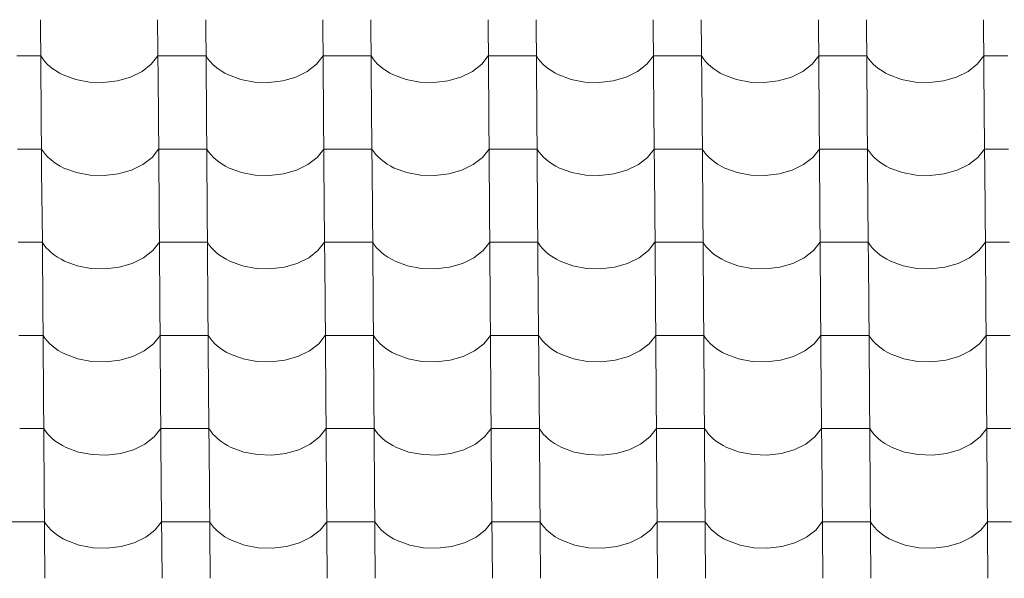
# Model space of a CAD drawing. Header units: millimetres. Extents: x -27785 to 104762, y -947 to 11132.
# Tile 99 of 146: x -9172 to -8189, y 9736 to 10293. Entities that reach past the tile are written whole.
import ezdxf

# ---------------------------------------------------------------- set-up
doc = ezdxf.new("R2010")
doc.units = ezdxf.units.MM
doc.header["$MEASUREMENT"] = 0
doc.layers.add('POHLED JIŽNÍ_1_Bourané_Výplně - Povrchové', color=7, linetype='Continuous')
doc.layers.add('POHLED JIŽNÍ_1_Konstrukce - nosné', color=7, linetype='Continuous')

# ---------------------------------------------------------------- blocks, each defined once
blk = doc.blocks.new('*X2', base_point=(-29303.7, -27473.93))
at = {"layer": 'POHLED JIŽNÍ_1_Bourané_Výplně - Povrchové', "color": 7, "linetype": 'Continuous', "lineweight": 13}
for p, q in [((-9151.29, 10293.42), (-9150.57, 10200.75)), ((-9034.33, 10293.42), (-9033.61, 10200.75)), ((-8986.29, 10293.42), (-8985.57, 10200.75)), ((-8869.33, 10293.42), (-8868.61, 10200.75)), ((-8821.3, 10293.42), (-8820.58, 10200.75)), ((-8704.34, 10293.42), (-8703.62, 10200.75)), ((-8656.3, 10293.42), (-8655.58, 10200.75)), ((-8539.34, 10293.42), (-8538.62, 10200.75)), ((-8491.31, 10293.42), (-8490.59, 10200.75)), ((-8374.34, 10293.42), (-8373.62, 10200.75)), ((-8326.31, 10293.42), (-8325.59, 10200.75)), ((-8209.35, 10293.42), (-8208.63, 10200.75)), ((-9151.01, 10257.27), (-9175.03, 10257.27)), ((-9151.01, 10257.27), (-9149.16, 10254.47)), ((-9149.16, 10254.47), (-9147.02, 10251.78)), ((-9147.02, 10251.78), (-9144.59, 10249.19)), ((-9144.59, 10249.19), (-9141.89, 10246.73)), ((-9049.9, 10241.71), (-9040.65, 10248.88)), ((-9040.65, 10248.88), (-9034.05, 10257.27)), ((-9010.03, 10257.27), (-9034.05, 10257.27)), ((-8986.01, 10257.27), (-9010.03, 10257.27)), ((-8986.01, 10257.27), (-8984.17, 10254.47)), ((-8984.17, 10254.47), (-8982.03, 10251.78)), ((-8982.03, 10251.78), (-8979.6, 10249.19)), ((-8979.6, 10249.19), (-8976.9, 10246.73)), ((-8884.91, 10241.71), (-8875.65, 10248.88)), ((-8875.65, 10248.88), (-8869.05, 10257.27)), ((-8845.03, 10257.27), (-8869.05, 10257.27)), ((-8821.02, 10257.27), (-8845.03, 10257.27)), ((-8821.02, 10257.27), (-8819.17, 10254.47)), ((-8819.17, 10254.47), (-8817.03, 10251.78)), ((-8817.03, 10251.78), (-8814.6, 10249.19)), ((-8814.6, 10249.19), (-8811.9, 10246.73)), ((-8719.91, 10241.71), (-8710.66, 10248.88)), ((-8710.66, 10248.88), (-8704.06, 10257.27)), ((-8680.04, 10257.27), (-8704.06, 10257.27)), ((-8656.02, 10257.27), (-8680.04, 10257.27)), ((-8656.02, 10257.27), (-8654.18, 10254.47)), ((-8654.18, 10254.47), (-8652.03, 10251.78)), ((-8652.03, 10251.78), (-8649.61, 10249.19)), ((-8649.61, 10249.19), (-8646.91, 10246.73)), ((-8554.92, 10241.71), (-8545.66, 10248.88)), ((-8545.66, 10248.88), (-8539.06, 10257.27)), ((-8515.04, 10257.27), (-8539.06, 10257.27)), ((-8491.03, 10257.27), (-8515.04, 10257.27)), ((-8491.03, 10257.27), (-8489.18, 10254.47)), ((-8489.18, 10254.47), (-8487.04, 10251.78)), ((-8487.04, 10251.78), (-8484.61, 10249.19)), ((-8484.61, 10249.19), (-8481.91, 10246.73)), ((-8389.92, 10241.71), (-8380.67, 10248.88)), ((-8380.67, 10248.88), (-8374.06, 10257.27)), ((-8350.05, 10257.27), (-8374.06, 10257.27)), ((-8326.03, 10257.27), (-8350.05, 10257.27)), ((-8326.03, 10257.27), (-8324.18, 10254.47)), ((-8324.18, 10254.47), (-8322.04, 10251.78)), ((-8322.04, 10251.78), (-8319.61, 10249.19)), ((-8319.61, 10249.19), (-8316.91, 10246.73)), ((-8224.92, 10241.71), (-8215.67, 10248.88)), ((-8215.67, 10248.88), (-8209.07, 10257.27)), ((-8185.05, 10257.27), (-8209.07, 10257.27)), ((-9141.89, 10246.73), (-9138.93, 10244.4)), ((-9138.93, 10244.4), (-9135.73, 10242.22)), ((-9135.73, 10242.22), (-9132.31, 10240.2)), ((-9132.31, 10240.2), (-9128.67, 10238.35)), ((-9128.67, 10238.35), (-9116.19, 10233.78)), ((-9061.34, 10236.12), (-9049.9, 10241.71)), ((-8976.9, 10246.73), (-8973.94, 10244.4)), ((-8973.94, 10244.4), (-8970.74, 10242.22)), ((-8970.74, 10242.22), (-8967.31, 10240.2)), ((-8967.31, 10240.2), (-8963.67, 10238.35)), ((-8963.67, 10238.35), (-8951.19, 10233.78)), ((-8896.34, 10236.12), (-8884.91, 10241.71)), ((-8811.9, 10246.73), (-8808.94, 10244.4)), ((-8808.94, 10244.4), (-8805.74, 10242.22)), ((-8805.74, 10242.22), (-8802.31, 10240.2)), ((-8802.31, 10240.2), (-8798.68, 10238.35)), ((-8798.68, 10238.35), (-8786.2, 10233.78)), ((-8731.35, 10236.12), (-8719.91, 10241.71)), ((-8646.91, 10246.73), (-8643.95, 10244.4)), ((-8643.95, 10244.4), (-8640.75, 10242.22)), ((-8640.75, 10242.22), (-8637.32, 10240.2)), ((-8637.32, 10240.2), (-8633.68, 10238.35)), ((-8633.68, 10238.35), (-8621.2, 10233.78)), ((-8566.35, 10236.12), (-8554.92, 10241.71)), ((-8481.91, 10246.73), (-8478.95, 10244.4)), ((-8478.95, 10244.4), (-8475.75, 10242.22)), ((-8475.75, 10242.22), (-8472.32, 10240.2)), ((-8472.32, 10240.2), (-8468.69, 10238.35)), ((-8468.69, 10238.35), (-8456.21, 10233.78)), ((-8401.35, 10236.12), (-8389.92, 10241.71)), ((-8316.91, 10246.73), (-8313.95, 10244.4)), ((-8313.95, 10244.4), (-8310.75, 10242.22)), ((-8310.75, 10242.22), (-8307.33, 10240.2)), ((-8307.33, 10240.2), (-8303.69, 10238.35)), ((-8303.69, 10238.35), (-8291.21, 10233.78)), ((-8236.36, 10236.12), (-8224.92, 10241.71)), ((-9116.19, 10233.78), (-9102.51, 10231.19)), ((-9102.51, 10231.19), (-9088.33, 10230.72)), ((-9088.33, 10230.72), (-9074.37, 10232.39)), ((-9074.37, 10232.39), (-9061.34, 10236.12)), ((-8951.19, 10233.78), (-8937.52, 10231.19)), ((-8937.52, 10231.19), (-8923.33, 10230.72)), ((-8923.33, 10230.72), (-8909.37, 10232.39)), ((-8909.37, 10232.39), (-8896.34, 10236.12)), ((-8786.2, 10233.78), (-8772.52, 10231.19)), ((-8772.52, 10231.19), (-8758.34, 10230.72)), ((-8758.34, 10230.72), (-8744.38, 10232.39)), ((-8744.38, 10232.39), (-8731.35, 10236.12)), ((-8621.2, 10233.78), (-8607.52, 10231.19)), ((-8607.52, 10231.19), (-8593.34, 10230.72)), ((-8593.34, 10230.72), (-8579.38, 10232.39)), ((-8579.38, 10232.39), (-8566.35, 10236.12)), ((-8456.21, 10233.78), (-8442.53, 10231.19)), ((-8442.53, 10231.19), (-8428.35, 10230.72)), ((-8428.35, 10230.72), (-8414.38, 10232.39)), ((-8414.38, 10232.39), (-8401.35, 10236.12)), ((-8291.21, 10233.78), (-8277.53, 10231.19)), ((-8277.53, 10231.19), (-8263.35, 10230.72)), ((-8263.35, 10230.72), (-8249.39, 10232.39)), ((-8249.39, 10232.39), (-8236.36, 10236.12)), ((-9150.57, 10200.41), (-9149.85, 10107.74)), ((-9033.6, 10200.41), (-9032.88, 10107.74)), ((-8985.57, 10200.41), (-8984.85, 10107.74)), ((-8868.61, 10200.41), (-8867.89, 10107.74)), ((-8820.57, 10200.41), (-8819.85, 10107.74)), ((-8703.61, 10200.41), (-8702.89, 10107.74)), ((-8655.58, 10200.41), (-8654.86, 10107.74)), ((-8538.62, 10200.41), (-8537.9, 10107.74)), ((-8490.58, 10200.41), (-8489.86, 10107.74)), ((-8373.62, 10200.41), (-8372.9, 10107.74)), ((-8325.59, 10200.41), (-8324.87, 10107.74)), ((-8208.63, 10200.41), (-8207.9, 10107.74)), ((-9150.29, 10164.26), (-9174.3, 10164.26)), ((-9150.29, 10164.26), (-9148.44, 10161.47)), ((-9148.44, 10161.47), (-9146.3, 10158.77)), ((-9039.93, 10155.87), (-9033.32, 10164.26)), ((-9009.31, 10164.26), (-9033.32, 10164.26)), ((-8985.29, 10164.26), (-9009.31, 10164.26)), ((-8985.29, 10164.26), (-8983.44, 10161.47)), ((-8983.44, 10161.47), (-8981.3, 10158.77)), ((-8874.93, 10155.87), (-8868.33, 10164.26)), ((-8844.31, 10164.26), (-8868.33, 10164.26)), ((-8820.29, 10164.26), (-8844.31, 10164.26)), ((-8820.29, 10164.26), (-8818.45, 10161.47)), ((-8818.45, 10161.47), (-8816.31, 10158.77)), ((-8709.93, 10155.87), (-8703.33, 10164.26)), ((-8679.31, 10164.26), (-8703.33, 10164.26)), ((-8655.3, 10164.26), (-8679.31, 10164.26)), ((-8655.3, 10164.26), (-8653.45, 10161.47)), ((-8653.45, 10161.47), (-8651.31, 10158.77)), ((-8544.94, 10155.87), (-8538.34, 10164.26)), ((-8514.32, 10164.26), (-8538.34, 10164.26)), ((-8490.3, 10164.26), (-8514.32, 10164.26)), ((-8490.3, 10164.26), (-8488.46, 10161.47)), ((-8488.46, 10161.47), (-8486.31, 10158.77)), ((-8379.94, 10155.87), (-8373.34, 10164.26)), ((-8349.32, 10164.26), (-8373.34, 10164.26)), ((-8325.31, 10164.26), (-8349.32, 10164.26)), ((-8325.31, 10164.26), (-8323.46, 10161.47)), ((-8323.46, 10161.47), (-8321.32, 10158.77)), ((-8214.95, 10155.87), (-8208.34, 10164.26)), ((-8184.33, 10164.26), (-8208.34, 10164.26)), ((-9146.3, 10158.77), (-9143.87, 10156.18)), ((-9143.87, 10156.18), (-9141.17, 10153.72)), ((-9141.17, 10153.72), (-9138.21, 10151.39)), ((-9138.21, 10151.39), (-9135.01, 10149.21)), ((-9049.18, 10148.7), (-9039.93, 10155.87)), ((-8981.3, 10158.77), (-8978.87, 10156.18)), ((-8978.87, 10156.18), (-8976.17, 10153.72)), ((-8976.17, 10153.72), (-8973.21, 10151.39)), ((-8973.21, 10151.39), (-8970.01, 10149.21)), ((-8884.18, 10148.7), (-8874.93, 10155.87)), ((-8816.31, 10158.77), (-8813.88, 10156.18)), ((-8813.88, 10156.18), (-8811.18, 10153.72)), ((-8811.18, 10153.72), (-8808.22, 10151.39)), ((-8808.22, 10151.39), (-8805.02, 10149.21)), ((-8719.19, 10148.7), (-8709.93, 10155.87)), ((-8651.31, 10158.77), (-8648.88, 10156.18)), ((-8648.88, 10156.18), (-8646.18, 10153.72)), ((-8646.18, 10153.72), (-8643.22, 10151.39)), ((-8643.22, 10151.39), (-8640.02, 10149.21)), ((-8554.19, 10148.7), (-8544.94, 10155.87)), ((-8486.31, 10158.77), (-8483.89, 10156.18)), ((-8483.89, 10156.18), (-8481.19, 10153.72)), ((-8481.19, 10153.72), (-8478.23, 10151.39)), ((-8478.23, 10151.39), (-8475.03, 10149.21)), ((-8389.2, 10148.7), (-8379.94, 10155.87)), ((-8321.32, 10158.77), (-8318.89, 10156.18)), ((-8318.89, 10156.18), (-8316.19, 10153.72)), ((-8316.19, 10153.72), (-8313.23, 10151.39)), ((-8313.23, 10151.39), (-8310.03, 10149.21)), ((-8224.2, 10148.7), (-8214.95, 10155.87)), ((-9135.01, 10149.21), (-9131.58, 10147.19)), ((-9131.58, 10147.19), (-9127.95, 10145.35)), ((-9127.95, 10145.35), (-9115.47, 10140.77)), ((-9115.47, 10140.77), (-9101.79, 10138.19)), ((-9073.64, 10139.38), (-9060.61, 10143.11)), ((-9060.61, 10143.11), (-9049.18, 10148.7)), ((-8970.01, 10149.21), (-8966.59, 10147.19)), ((-8966.59, 10147.19), (-8962.95, 10145.35)), ((-8962.95, 10145.35), (-8950.47, 10140.77)), ((-8950.47, 10140.77), (-8936.79, 10138.19)), ((-8908.65, 10139.38), (-8895.62, 10143.11)), ((-8895.62, 10143.11), (-8884.18, 10148.7)), ((-8805.02, 10149.21), (-8801.59, 10147.19)), ((-8801.59, 10147.19), (-8797.95, 10145.35)), ((-8797.95, 10145.35), (-8785.47, 10140.77)), ((-8785.47, 10140.77), (-8771.8, 10138.19)), ((-8743.65, 10139.38), (-8730.62, 10143.11)), ((-8730.62, 10143.11), (-8719.19, 10148.7)), ((-8640.02, 10149.21), (-8636.59, 10147.19)), ((-8636.59, 10147.19), (-8632.96, 10145.35)), ((-8632.96, 10145.35), (-8620.48, 10140.77)), ((-8620.48, 10140.77), (-8606.8, 10138.19)), ((-8578.66, 10139.38), (-8565.63, 10143.11)), ((-8565.63, 10143.11), (-8554.19, 10148.7)), ((-8475.03, 10149.21), (-8471.6, 10147.19)), ((-8471.6, 10147.19), (-8467.96, 10145.35)), ((-8467.96, 10145.35), (-8455.48, 10140.77)), ((-8455.48, 10140.77), (-8441.8, 10138.19)), ((-8413.66, 10139.38), (-8400.63, 10143.11)), ((-8400.63, 10143.11), (-8389.2, 10148.7)), ((-8310.03, 10149.21), (-8306.6, 10147.19)), ((-8306.6, 10147.19), (-8302.97, 10145.35)), ((-8302.97, 10145.35), (-8290.49, 10140.77)), ((-8290.49, 10140.77), (-8276.81, 10138.19)), ((-8248.66, 10139.38), (-8235.63, 10143.11)), ((-8235.63, 10143.11), (-8224.2, 10148.7)), ((-9101.79, 10138.19), (-9087.61, 10137.71)), ((-9087.61, 10137.71), (-9073.64, 10139.38)), ((-8936.79, 10138.19), (-8922.61, 10137.71)), ((-8922.61, 10137.71), (-8908.65, 10139.38)), ((-8771.8, 10138.19), (-8757.61, 10137.71)), ((-8757.61, 10137.71), (-8743.65, 10139.38)), ((-8606.8, 10138.19), (-8592.62, 10137.71)), ((-8592.62, 10137.71), (-8578.66, 10139.38)), ((-8441.8, 10138.19), (-8427.62, 10137.71)), ((-8427.62, 10137.71), (-8413.66, 10139.38)), ((-8276.81, 10138.19), (-8262.63, 10137.71)), ((-8262.63, 10137.71), (-8248.66, 10139.38)), ((-9149.84, 10107.41), (-9149.12, 10014.73)), ((-9032.88, 10107.41), (-9032.16, 10014.73)), ((-8984.85, 10107.41), (-8984.13, 10014.73)), ((-8867.89, 10107.41), (-8867.16, 10014.73)), ((-8819.85, 10107.41), (-8819.13, 10014.73)), ((-8702.89, 10107.41), (-8702.17, 10014.73)), ((-8654.86, 10107.41), (-8654.13, 10014.73)), ((-8537.89, 10107.41), (-8537.17, 10014.73)), ((-8489.86, 10107.41), (-8489.14, 10014.73)), ((-8372.9, 10107.41), (-8372.18, 10014.73)), ((-8324.86, 10107.41), (-8324.14, 10014.73)), ((-8207.9, 10107.41), (-8207.18, 10014.73)), ((-9149.56, 10071.25), (-9173.58, 10071.25)), ((-9149.56, 10071.25), (-9147.72, 10068.46)), ((-9039.2, 10062.86), (-9032.6, 10071.25)), ((-9008.58, 10071.25), (-9032.6, 10071.25)), ((-8984.57, 10071.25), (-9008.58, 10071.25)), ((-8984.57, 10071.25), (-8982.72, 10068.46)), ((-8874.21, 10062.86), (-8867.6, 10071.25)), ((-8843.59, 10071.25), (-8867.6, 10071.25)), ((-8819.57, 10071.25), (-8843.59, 10071.25)), ((-8819.57, 10071.25), (-8817.72, 10068.46)), ((-8709.21, 10062.86), (-8702.61, 10071.25)), ((-8678.59, 10071.25), (-8702.61, 10071.25)), ((-8654.57, 10071.25), (-8678.59, 10071.25)), ((-8654.57, 10071.25), (-8652.73, 10068.46)), ((-8544.21, 10062.86), (-8537.61, 10071.25)), ((-8513.6, 10071.25), (-8537.61, 10071.25)), ((-8489.58, 10071.25), (-8513.6, 10071.25)), ((-8489.58, 10071.25), (-8487.73, 10068.46)), ((-8379.22, 10062.86), (-8372.62, 10071.25)), ((-8348.6, 10071.25), (-8372.62, 10071.25)), ((-8324.58, 10071.25), (-8348.6, 10071.25)), ((-8324.58, 10071.25), (-8322.74, 10068.46)), ((-8214.22, 10062.86), (-8207.62, 10071.25)), ((-8183.6, 10071.25), (-8207.62, 10071.25)), ((-9147.72, 10068.46), (-9145.57, 10065.76)), ((-9145.57, 10065.76), (-9143.15, 10063.17)), ((-9143.15, 10063.17), (-9140.45, 10060.71)), ((-9048.46, 10055.69), (-9039.2, 10062.86)), ((-8982.72, 10068.46), (-8980.58, 10065.76)), ((-8980.58, 10065.76), (-8978.15, 10063.17)), ((-8978.15, 10063.17), (-8975.45, 10060.71)), ((-8883.46, 10055.69), (-8874.21, 10062.86)), ((-8817.72, 10068.46), (-8815.58, 10065.76)), ((-8815.58, 10065.76), (-8813.15, 10063.17)), ((-8813.15, 10063.17), (-8810.45, 10060.71)), ((-8718.46, 10055.69), (-8709.21, 10062.86)), ((-8652.73, 10068.46), (-8650.59, 10065.76)), ((-8650.59, 10065.76), (-8648.16, 10063.17)), ((-8648.16, 10063.17), (-8645.46, 10060.71)), ((-8553.47, 10055.69), (-8544.21, 10062.86)), ((-8487.73, 10068.46), (-8485.59, 10065.76)), ((-8485.59, 10065.76), (-8483.16, 10063.17)), ((-8483.16, 10063.17), (-8480.46, 10060.71)), ((-8388.47, 10055.69), (-8379.22, 10062.86)), ((-8322.74, 10068.46), (-8320.59, 10065.76)), ((-8320.59, 10065.76), (-8318.17, 10063.17)), ((-8318.17, 10063.17), (-8315.47, 10060.71)), ((-8223.48, 10055.69), (-8214.22, 10062.86)), ((-9140.45, 10060.71), (-9137.49, 10058.38)), ((-9137.49, 10058.38), (-9134.29, 10056.2)), ((-9134.29, 10056.2), (-9130.86, 10054.18)), ((-9130.86, 10054.18), (-9127.22, 10052.34)), ((-9127.22, 10052.34), (-9114.74, 10047.76)), ((-9059.89, 10050.1), (-9048.46, 10055.69)), ((-8975.45, 10060.71), (-8972.49, 10058.38)), ((-8972.49, 10058.38), (-8969.29, 10056.2)), ((-8969.29, 10056.2), (-8965.86, 10054.18)), ((-8965.86, 10054.18), (-8962.23, 10052.34)), ((-8962.23, 10052.34), (-8949.75, 10047.76)), ((-8894.89, 10050.1), (-8883.46, 10055.69)), ((-8810.45, 10060.71), (-8807.5, 10058.38)), ((-8807.5, 10058.38), (-8804.29, 10056.2)), ((-8804.29, 10056.2), (-8800.87, 10054.18)), ((-8800.87, 10054.18), (-8797.23, 10052.34)), ((-8797.23, 10052.34), (-8784.75, 10047.76)), ((-8729.9, 10050.1), (-8718.46, 10055.69)), ((-8645.46, 10060.71), (-8642.5, 10058.38)), ((-8642.5, 10058.38), (-8639.3, 10056.2)), ((-8639.3, 10056.2), (-8635.87, 10054.18)), ((-8635.87, 10054.18), (-8632.23, 10052.34)), ((-8632.23, 10052.34), (-8619.76, 10047.76)), ((-8564.9, 10050.1), (-8553.47, 10055.69)), ((-8480.46, 10060.71), (-8477.5, 10058.38)), ((-8477.5, 10058.38), (-8474.3, 10056.2)), ((-8474.3, 10056.2), (-8470.87, 10054.18)), ((-8470.87, 10054.18), (-8467.24, 10052.34)), ((-8467.24, 10052.34), (-8454.76, 10047.76)), ((-8399.91, 10050.1), (-8388.47, 10055.69)), ((-8315.47, 10060.71), (-8312.51, 10058.38)), ((-8312.51, 10058.38), (-8309.31, 10056.2)), ((-8309.31, 10056.2), (-8305.88, 10054.18)), ((-8305.88, 10054.18), (-8302.24, 10052.34)), ((-8302.24, 10052.34), (-8289.76, 10047.76)), ((-8234.91, 10050.1), (-8223.48, 10055.69)), ((-9114.74, 10047.76), (-9101.06, 10045.18)), ((-9101.06, 10045.18), (-9086.88, 10044.71)), ((-9086.88, 10044.71), (-9072.92, 10046.38)), ((-9072.92, 10046.38), (-9059.89, 10050.1)), ((-8949.75, 10047.76), (-8936.07, 10045.18)), ((-8936.07, 10045.18), (-8921.89, 10044.71)), ((-8921.89, 10044.71), (-8907.92, 10046.38)), ((-8907.92, 10046.38), (-8894.89, 10050.1)), ((-8784.75, 10047.76), (-8771.07, 10045.18)), ((-8771.07, 10045.18), (-8756.89, 10044.71)), ((-8756.89, 10044.71), (-8742.93, 10046.38)), ((-8742.93, 10046.38), (-8729.9, 10050.1)), ((-8619.76, 10047.76), (-8606.08, 10045.18)), ((-8606.08, 10045.18), (-8591.89, 10044.71)), ((-8591.89, 10044.71), (-8577.93, 10046.38)), ((-8577.93, 10046.38), (-8564.9, 10050.1)), ((-8454.76, 10047.76), (-8441.08, 10045.18)), ((-8441.08, 10045.18), (-8426.9, 10044.71)), ((-8426.9, 10044.71), (-8412.94, 10046.38)), ((-8412.94, 10046.38), (-8399.91, 10050.1)), ((-8289.76, 10047.76), (-8276.08, 10045.18)), ((-8276.08, 10045.18), (-8261.9, 10044.71)), ((-8261.9, 10044.71), (-8247.94, 10046.38)), ((-8247.94, 10046.38), (-8234.91, 10050.1)), ((-9149.12, 10014.4), (-9148.4, 9921.72)), ((-9032.16, 10014.4), (-9031.44, 9921.72)), ((-8984.12, 10014.4), (-8983.4, 9921.72)), ((-8867.16, 10014.4), (-8866.44, 9921.72)), ((-8819.13, 10014.4), (-8818.41, 9921.72)), ((-8702.17, 10014.4), (-8701.44, 9921.72)), ((-8654.13, 10014.4), (-8653.41, 9921.72)), ((-8537.17, 10014.4), (-8536.45, 9921.72)), ((-8489.14, 10014.4), (-8488.41, 9921.72)), ((-8372.17, 10014.4), (-8371.45, 9921.72)), ((-8324.14, 10014.4), (-8323.42, 9921.72)), ((-8207.18, 10014.4), (-8206.46, 9921.72)), ((-9148.84, 9978.24), (-9172.86, 9978.24)), ((-9148.84, 9978.24), (-9146.99, 9975.45)), ((-9146.99, 9975.45), (-9144.85, 9972.75)), ((-9144.85, 9972.75), (-9142.42, 9970.16)), ((-9038.48, 9969.85), (-9031.88, 9978.24)), ((-9007.86, 9978.24), (-9031.88, 9978.24)), ((-8983.84, 9978.24), (-9007.86, 9978.24)), ((-8983.84, 9978.24), (-8982, 9975.45)), ((-8982, 9975.45), (-8979.85, 9972.75)), ((-8979.85, 9972.75), (-8977.43, 9970.16)), ((-8873.48, 9969.85), (-8866.88, 9978.24)), ((-8842.86, 9978.24), (-8866.88, 9978.24)), ((-8818.85, 9978.24), (-8842.86, 9978.24)), ((-8818.85, 9978.24), (-8817, 9975.45)), ((-8817, 9975.45), (-8814.86, 9972.75)), ((-8814.86, 9972.75), (-8812.43, 9970.16)), ((-8708.49, 9969.85), (-8701.88, 9978.24)), ((-8677.87, 9978.24), (-8701.88, 9978.24)), ((-8653.85, 9978.24), (-8677.87, 9978.24)), ((-8653.85, 9978.24), (-8652, 9975.45)), ((-8652, 9975.45), (-8649.86, 9972.75)), ((-8649.86, 9972.75), (-8647.43, 9970.16)), ((-8543.49, 9969.85), (-8536.89, 9978.24)), ((-8512.87, 9978.24), (-8536.89, 9978.24)), ((-8488.85, 9978.24), (-8512.87, 9978.24)), ((-8488.85, 9978.24), (-8487.01, 9975.45)), ((-8487.01, 9975.45), (-8484.87, 9972.75)), ((-8484.87, 9972.75), (-8482.44, 9970.16)), ((-8378.5, 9969.85), (-8371.89, 9978.24)), ((-8347.88, 9978.24), (-8371.89, 9978.24)), ((-8323.86, 9978.24), (-8347.88, 9978.24)), ((-8323.86, 9978.24), (-8322.01, 9975.45)), ((-8322.01, 9975.45), (-8319.87, 9972.75)), ((-8319.87, 9972.75), (-8317.44, 9970.16)), ((-8213.5, 9969.85), (-8206.9, 9978.24)), ((-8182.88, 9978.24), (-8206.9, 9978.24)), ((-9142.42, 9970.16), (-9139.72, 9967.7)), ((-9139.72, 9967.7), (-9136.76, 9965.37)), ((-9136.76, 9965.37), (-9133.56, 9963.19)), ((-9133.56, 9963.19), (-9130.13, 9961.18)), ((-9059.17, 9957.09), (-9047.73, 9962.68)), ((-9047.73, 9962.68), (-9038.48, 9969.85)), ((-8977.43, 9970.16), (-8974.73, 9967.7)), ((-8974.73, 9967.7), (-8971.77, 9965.37)), ((-8971.77, 9965.37), (-8968.57, 9963.19)), ((-8968.57, 9963.19), (-8965.14, 9961.18)), ((-8894.17, 9957.09), (-8882.74, 9962.68)), ((-8882.74, 9962.68), (-8873.48, 9969.85)), ((-8812.43, 9970.16), (-8809.73, 9967.7)), ((-8809.73, 9967.7), (-8806.77, 9965.37)), ((-8806.77, 9965.37), (-8803.57, 9963.19)), ((-8803.57, 9963.19), (-8800.14, 9961.18)), ((-8729.17, 9957.09), (-8717.74, 9962.68)), ((-8717.74, 9962.68), (-8708.49, 9969.85)), ((-8647.43, 9970.16), (-8644.73, 9967.7)), ((-8644.73, 9967.7), (-8641.78, 9965.37)), ((-8641.78, 9965.37), (-8638.57, 9963.19)), ((-8638.57, 9963.19), (-8635.15, 9961.18)), ((-8564.18, 9957.09), (-8552.75, 9962.68)), ((-8552.75, 9962.68), (-8543.49, 9969.85)), ((-8482.44, 9970.16), (-8479.74, 9967.7)), ((-8479.74, 9967.7), (-8476.78, 9965.37)), ((-8476.78, 9965.37), (-8473.58, 9963.19)), ((-8473.58, 9963.19), (-8470.15, 9961.18)), ((-8399.18, 9957.09), (-8387.75, 9962.68)), ((-8387.75, 9962.68), (-8378.5, 9969.85)), ((-8317.44, 9970.16), (-8314.74, 9967.7)), ((-8314.74, 9967.7), (-8311.78, 9965.37)), ((-8311.78, 9965.37), (-8308.58, 9963.19)), ((-8308.58, 9963.19), (-8305.15, 9961.18)), ((-8234.19, 9957.09), (-8222.75, 9962.68)), ((-8222.75, 9962.68), (-8213.5, 9969.85)), ((-9130.13, 9961.18), (-9126.5, 9959.33)), ((-9126.5, 9959.33), (-9114.02, 9954.75)), ((-9114.02, 9954.75), (-9100.34, 9952.17)), ((-9086.16, 9951.7), (-9072.2, 9953.37)), ((-9072.2, 9953.37), (-9059.17, 9957.09)), ((-8965.14, 9961.18), (-8961.5, 9959.33)), ((-8961.5, 9959.33), (-8949.02, 9954.75)), ((-8949.02, 9954.75), (-8935.34, 9952.17)), ((-8921.16, 9951.7), (-8907.2, 9953.37)), ((-8907.2, 9953.37), (-8894.17, 9957.09)), ((-8800.14, 9961.18), (-8796.51, 9959.33)), ((-8796.51, 9959.33), (-8784.03, 9954.75)), ((-8784.03, 9954.75), (-8770.35, 9952.17)), ((-8756.17, 9951.7), (-8742.2, 9953.37)), ((-8742.2, 9953.37), (-8729.17, 9957.09)), ((-8635.15, 9961.18), (-8631.51, 9959.33)), ((-8631.51, 9959.33), (-8619.03, 9954.75)), ((-8619.03, 9954.75), (-8605.35, 9952.17)), ((-8591.17, 9951.7), (-8577.21, 9953.37)), ((-8577.21, 9953.37), (-8564.18, 9957.09)), ((-8470.15, 9961.18), (-8466.51, 9959.33)), ((-8466.51, 9959.33), (-8454.04, 9954.75)), ((-8454.04, 9954.75), (-8440.36, 9952.17)), ((-8426.17, 9951.7), (-8412.21, 9953.37)), ((-8412.21, 9953.37), (-8399.18, 9957.09)), ((-8305.15, 9961.18), (-8301.52, 9959.33)), ((-8301.52, 9959.33), (-8289.04, 9954.75)), ((-8289.04, 9954.75), (-8275.36, 9952.17)), ((-8261.18, 9951.7), (-8247.22, 9953.37)), ((-8247.22, 9953.37), (-8234.19, 9957.09)), ((-9100.34, 9952.17), (-9086.16, 9951.7)), ((-8935.34, 9952.17), (-8921.16, 9951.7)), ((-8770.35, 9952.17), (-8756.17, 9951.7)), ((-8605.35, 9952.17), (-8591.17, 9951.7)), ((-8440.36, 9952.17), (-8426.17, 9951.7)), ((-8275.36, 9952.17), (-8261.18, 9951.7)), ((-9148.4, 9921.39), (-9147.67, 9828.71)), ((-9031.43, 9921.39), (-9030.71, 9828.71)), ((-8983.4, 9921.39), (-8982.68, 9828.71)), ((-8866.44, 9921.39), (-8865.72, 9828.71)), ((-8818.4, 9921.39), (-8817.68, 9828.71)), ((-8701.44, 9921.39), (-8700.72, 9828.71)), ((-8653.41, 9921.39), (-8652.69, 9828.71)), ((-8536.45, 9921.39), (-8535.73, 9828.71)), ((-8488.41, 9921.39), (-8487.69, 9828.71)), ((-8371.45, 9921.39), (-8370.73, 9828.71)), ((-8323.42, 9921.39), (-8322.69, 9828.71)), ((-8206.45, 9921.39), (-8205.73, 9828.71)), ((-9148.11, 9885.23), (-9172.13, 9885.23)), ((-9148.11, 9885.23), (-9146.27, 9882.44)), ((-9037.76, 9876.84), (-9031.15, 9885.23)), ((-9007.14, 9885.23), (-9031.15, 9885.23)), ((-8983.12, 9885.23), (-9007.14, 9885.23)), ((-8983.12, 9885.23), (-8981.27, 9882.44)), ((-8872.76, 9876.84), (-8866.16, 9885.23)), ((-8842.14, 9885.23), (-8866.16, 9885.23)), ((-8818.12, 9885.23), (-8842.14, 9885.23)), ((-8818.12, 9885.23), (-8816.28, 9882.44)), ((-8707.76, 9876.84), (-8701.16, 9885.23)), ((-8677.14, 9885.23), (-8701.16, 9885.23)), ((-8653.13, 9885.23), (-8677.14, 9885.23)), ((-8653.13, 9885.23), (-8651.28, 9882.44)), ((-8542.77, 9876.84), (-8536.16, 9885.23)), ((-8512.15, 9885.23), (-8536.16, 9885.23)), ((-8488.13, 9885.23), (-8512.15, 9885.23)), ((-8488.13, 9885.23), (-8486.28, 9882.44)), ((-8377.77, 9876.84), (-8371.17, 9885.23)), ((-8347.15, 9885.23), (-8371.17, 9885.23)), ((-8323.13, 9885.23), (-8347.15, 9885.23)), ((-8323.13, 9885.23), (-8321.29, 9882.44)), ((-8212.78, 9876.84), (-8206.17, 9885.23)), ((-8182.16, 9885.23), (-8206.17, 9885.23)), ((-9146.27, 9882.44), (-9144.13, 9879.74)), ((-9144.13, 9879.74), (-9141.7, 9877.15)), ((-9141.7, 9877.15), (-9139, 9874.69)), ((-9139, 9874.69), (-9136.04, 9872.36)), ((-9047.01, 9869.67), (-9037.76, 9876.84)), ((-8981.27, 9882.44), (-8979.13, 9879.74)), ((-8979.13, 9879.74), (-8976.7, 9877.15)), ((-8976.7, 9877.15), (-8974, 9874.69)), ((-8974, 9874.69), (-8971.04, 9872.36)), ((-8882.01, 9869.67), (-8872.76, 9876.84)), ((-8816.28, 9882.44), (-8814.13, 9879.74)), ((-8814.13, 9879.74), (-8811.71, 9877.15)), ((-8811.71, 9877.15), (-8809.01, 9874.69)), ((-8809.01, 9874.69), (-8806.05, 9872.36)), ((-8717.02, 9869.67), (-8707.76, 9876.84)), ((-8651.28, 9882.44), (-8649.14, 9879.74)), ((-8649.14, 9879.74), (-8646.71, 9877.15)), ((-8646.71, 9877.15), (-8644.01, 9874.69)), ((-8644.01, 9874.69), (-8641.05, 9872.36)), ((-8552.02, 9869.67), (-8542.77, 9876.84)), ((-8486.28, 9882.44), (-8484.14, 9879.74)), ((-8484.14, 9879.74), (-8481.72, 9877.15)), ((-8481.72, 9877.15), (-8479.01, 9874.69)), ((-8479.01, 9874.69), (-8476.06, 9872.36)), ((-8387.03, 9869.67), (-8377.77, 9876.84)), ((-8321.29, 9882.44), (-8319.15, 9879.74)), ((-8319.15, 9879.74), (-8316.72, 9877.15)), ((-8316.72, 9877.15), (-8314.02, 9874.69)), ((-8314.02, 9874.69), (-8311.06, 9872.36)), ((-8222.03, 9869.67), (-8212.78, 9876.84)), ((-9136.04, 9872.36), (-9132.84, 9870.18)), ((-9132.84, 9870.18), (-9129.41, 9868.17)), ((-9129.41, 9868.17), (-9125.77, 9866.32)), ((-9125.77, 9866.32), (-9113.3, 9861.75)), ((-9058.44, 9864.08), (-9047.01, 9869.67)), ((-8971.04, 9872.36), (-8967.84, 9870.18)), ((-8967.84, 9870.18), (-8964.41, 9868.17)), ((-8964.41, 9868.17), (-8960.78, 9866.32)), ((-8960.78, 9866.32), (-8948.3, 9861.75)), ((-8893.45, 9864.08), (-8882.01, 9869.67)), ((-8806.05, 9872.36), (-8802.85, 9870.18)), ((-8802.85, 9870.18), (-8799.42, 9868.17)), ((-8799.42, 9868.17), (-8795.78, 9866.32)), ((-8795.78, 9866.32), (-8783.3, 9861.75)), ((-8728.45, 9864.08), (-8717.02, 9869.67)), ((-8641.05, 9872.36), (-8637.85, 9870.18)), ((-8637.85, 9870.18), (-8634.42, 9868.17)), ((-8634.42, 9868.17), (-8630.79, 9866.32)), ((-8630.79, 9866.32), (-8618.31, 9861.75)), ((-8563.45, 9864.08), (-8552.02, 9869.67)), ((-8476.06, 9872.36), (-8472.85, 9870.18)), ((-8472.85, 9870.18), (-8469.43, 9868.17)), ((-8469.43, 9868.17), (-8465.79, 9866.32)), ((-8465.79, 9866.32), (-8453.31, 9861.75)), ((-8398.46, 9864.08), (-8387.03, 9869.67)), ((-8311.06, 9872.36), (-8307.86, 9870.18)), ((-8307.86, 9870.18), (-8304.43, 9868.17)), ((-8304.43, 9868.17), (-8300.8, 9866.32)), ((-8300.8, 9866.32), (-8288.32, 9861.75)), ((-8233.46, 9864.08), (-8222.03, 9869.67)), ((-9113.3, 9861.75), (-9099.62, 9859.16)), ((-9099.62, 9859.16), (-9085.43, 9858.69)), ((-9085.43, 9858.69), (-9071.47, 9860.36)), ((-9071.47, 9860.36), (-9058.44, 9864.08)), ((-8948.3, 9861.75), (-8934.62, 9859.16)), ((-8934.62, 9859.16), (-8920.44, 9858.69)), ((-8920.44, 9858.69), (-8906.48, 9860.36)), ((-8906.48, 9860.36), (-8893.45, 9864.08)), ((-8783.3, 9861.75), (-8769.62, 9859.16)), ((-8769.62, 9859.16), (-8755.44, 9858.69)), ((-8755.44, 9858.69), (-8741.48, 9860.36)), ((-8741.48, 9860.36), (-8728.45, 9864.08)), ((-8618.31, 9861.75), (-8604.63, 9859.16)), ((-8604.63, 9859.16), (-8590.45, 9858.69)), ((-8590.45, 9858.69), (-8576.48, 9860.36)), ((-8576.48, 9860.36), (-8563.45, 9864.08)), ((-8453.31, 9861.75), (-8439.63, 9859.16)), ((-8439.63, 9859.16), (-8425.45, 9858.69)), ((-8425.45, 9858.69), (-8411.49, 9860.36)), ((-8411.49, 9860.36), (-8398.46, 9864.08)), ((-8288.32, 9861.75), (-8274.64, 9859.16)), ((-8274.64, 9859.16), (-8260.45, 9858.69)), ((-8260.45, 9858.69), (-8246.49, 9860.36)), ((-8246.49, 9860.36), (-8233.46, 9864.08)), ((-9147.67, 9828.38), (-9146.95, 9735.7)), ((-9030.71, 9828.38), (-9029.99, 9735.7)), ((-8982.68, 9828.38), (-8981.96, 9735.7)), ((-8865.71, 9828.38), (-8864.99, 9735.7)), ((-8817.68, 9828.38), (-8816.96, 9735.7)), ((-8700.72, 9828.38), (-8700, 9735.7)), ((-8652.68, 9828.38), (-8651.96, 9735.7)), ((-8535.72, 9828.38), (-8535, 9735.7)), ((-8487.69, 9828.38), (-8486.97, 9735.7)), ((-8370.73, 9828.38), (-8370.01, 9735.7)), ((-8322.69, 9828.38), (-8321.97, 9735.7)), ((-8205.73, 9828.38), (-8205.01, 9735.7)), ((-9171.41, 9792.22), (-9195.42, 9792.22)), ((-9147.39, 9792.22), (-9171.41, 9792.22)), ((-9147.39, 9792.22), (-9145.55, 9789.43)), ((-9145.55, 9789.43), (-9143.4, 9786.73)), ((-9143.4, 9786.73), (-9140.98, 9784.14)), ((-9037.03, 9783.83), (-9030.43, 9792.22)), ((-9006.41, 9792.22), (-9030.43, 9792.22)), ((-8982.39, 9792.22), (-9006.41, 9792.22)), ((-8982.39, 9792.22), (-8980.55, 9789.43)), ((-8980.55, 9789.43), (-8978.41, 9786.73)), ((-8978.41, 9786.73), (-8975.98, 9784.14)), ((-8872.04, 9783.83), (-8865.43, 9792.22)), ((-8841.42, 9792.22), (-8865.43, 9792.22)), ((-8817.4, 9792.22), (-8841.42, 9792.22)), ((-8817.4, 9792.22), (-8815.55, 9789.43)), ((-8815.55, 9789.43), (-8813.41, 9786.73)), ((-8813.41, 9786.73), (-8810.98, 9784.14)), ((-8707.04, 9783.83), (-8700.44, 9792.22)), ((-8676.42, 9792.22), (-8700.44, 9792.22)), ((-8652.4, 9792.22), (-8676.42, 9792.22)), ((-8652.4, 9792.22), (-8650.56, 9789.43)), ((-8650.56, 9789.43), (-8648.42, 9786.73)), ((-8648.42, 9786.73), (-8645.99, 9784.14)), ((-8542.04, 9783.83), (-8535.44, 9792.22)), ((-8511.42, 9792.22), (-8535.44, 9792.22)), ((-8487.41, 9792.22), (-8511.42, 9792.22)), ((-8487.41, 9792.22), (-8485.56, 9789.43)), ((-8485.56, 9789.43), (-8483.42, 9786.73)), ((-8483.42, 9786.73), (-8480.99, 9784.14)), ((-8377.05, 9783.83), (-8370.45, 9792.22)), ((-8346.43, 9792.22), (-8370.45, 9792.22)), ((-8322.41, 9792.22), (-8346.43, 9792.22)), ((-8322.41, 9792.22), (-8320.57, 9789.43)), ((-8320.57, 9789.43), (-8318.42, 9786.73)), ((-8318.42, 9786.73), (-8316, 9784.14)), ((-8212.05, 9783.83), (-8205.45, 9792.22)), ((-8181.43, 9792.22), (-8205.45, 9792.22)), ((-9140.98, 9784.14), (-9138.28, 9781.68)), ((-9138.28, 9781.68), (-9135.32, 9779.35)), ((-9135.32, 9779.35), (-9132.11, 9777.18)), ((-9132.11, 9777.18), (-9128.69, 9775.16)), ((-9057.72, 9771.07), (-9046.29, 9776.66)), ((-9046.29, 9776.66), (-9037.03, 9783.83)), ((-8975.98, 9784.14), (-8973.28, 9781.68)), ((-8973.28, 9781.68), (-8970.32, 9779.35)), ((-8970.32, 9779.35), (-8967.12, 9777.18)), ((-8967.12, 9777.18), (-8963.69, 9775.16)), ((-8892.72, 9771.07), (-8881.29, 9776.66)), ((-8881.29, 9776.66), (-8872.04, 9783.83)), ((-8810.98, 9784.14), (-8808.28, 9781.68)), ((-8808.28, 9781.68), (-8805.32, 9779.35)), ((-8805.32, 9779.35), (-8802.12, 9777.18)), ((-8802.12, 9777.18), (-8798.7, 9775.16)), ((-8727.73, 9771.07), (-8716.29, 9776.66)), ((-8716.29, 9776.66), (-8707.04, 9783.83)), ((-8645.99, 9784.14), (-8643.29, 9781.68)), ((-8643.29, 9781.68), (-8640.33, 9779.35)), ((-8640.33, 9779.35), (-8637.13, 9777.18)), ((-8637.13, 9777.18), (-8633.7, 9775.16)), ((-8562.73, 9771.07), (-8551.3, 9776.66)), ((-8551.3, 9776.66), (-8542.04, 9783.83)), ((-8480.99, 9784.14), (-8478.29, 9781.68)), ((-8478.29, 9781.68), (-8475.33, 9779.35)), ((-8475.33, 9779.35), (-8472.13, 9777.18)), ((-8472.13, 9777.18), (-8468.7, 9775.16)), ((-8397.74, 9771.07), (-8386.3, 9776.66)), ((-8386.3, 9776.66), (-8377.05, 9783.83)), ((-8316, 9784.14), (-8313.3, 9781.68)), ((-8313.3, 9781.68), (-8310.34, 9779.35)), ((-8310.34, 9779.35), (-8307.13, 9777.18)), ((-8307.13, 9777.18), (-8303.71, 9775.16)), ((-8232.74, 9771.07), (-8221.31, 9776.66)), ((-8221.31, 9776.66), (-8212.05, 9783.83)), ((-9128.69, 9775.16), (-9125.05, 9773.31)), ((-9125.05, 9773.31), (-9112.57, 9768.74)), ((-9112.57, 9768.74), (-9098.89, 9766.15)), ((-9098.89, 9766.15), (-9084.71, 9765.68)), ((-9084.71, 9765.68), (-9070.75, 9767.35)), ((-9070.75, 9767.35), (-9057.72, 9771.07)), ((-8963.69, 9775.16), (-8960.06, 9773.31)), ((-8960.06, 9773.31), (-8947.58, 9768.74)), ((-8947.58, 9768.74), (-8933.9, 9766.15)), ((-8933.9, 9766.15), (-8919.71, 9765.68)), ((-8919.71, 9765.68), (-8905.75, 9767.35)), ((-8905.75, 9767.35), (-8892.72, 9771.07)), ((-8798.7, 9775.16), (-8795.06, 9773.31)), ((-8795.06, 9773.31), (-8782.58, 9768.74)), ((-8782.58, 9768.74), (-8768.9, 9766.15)), ((-8768.9, 9766.15), (-8754.72, 9765.68)), ((-8754.72, 9765.68), (-8740.76, 9767.35)), ((-8740.76, 9767.35), (-8727.73, 9771.07)), ((-8633.7, 9775.16), (-8630.06, 9773.31)), ((-8630.06, 9773.31), (-8617.58, 9768.74)), ((-8617.58, 9768.74), (-8603.91, 9766.15)), ((-8603.91, 9766.15), (-8589.72, 9765.68)), ((-8589.72, 9765.68), (-8575.76, 9767.35)), ((-8575.76, 9767.35), (-8562.73, 9771.07)), ((-8468.7, 9775.16), (-8465.07, 9773.31)), ((-8465.07, 9773.31), (-8452.59, 9768.74)), ((-8452.59, 9768.74), (-8438.91, 9766.15)), ((-8438.91, 9766.15), (-8424.73, 9765.68)), ((-8424.73, 9765.68), (-8410.77, 9767.35)), ((-8410.77, 9767.35), (-8397.74, 9771.07)), ((-8303.71, 9775.16), (-8300.07, 9773.31)), ((-8300.07, 9773.31), (-8287.59, 9768.74)), ((-8287.59, 9768.74), (-8273.91, 9766.15)), ((-8273.91, 9766.15), (-8259.73, 9765.68)), ((-8259.73, 9765.68), (-8245.77, 9767.35)), ((-8245.77, 9767.35), (-8232.74, 9771.07))]:
    blk.add_line(p, q, dxfattribs=at)

msp = doc.modelspace()

# ---------------------------------------------------------------- block references
at = {"layer": 'POHLED JIŽNÍ_1_Konstrukce - nosné', "color": 9, "linetype": 'Continuous', "lineweight": 13}
msp.add_blockref('*X2', (-29303.7, -27473.93), dxfattribs=at)

doc.saveas('drawing.dxf')
